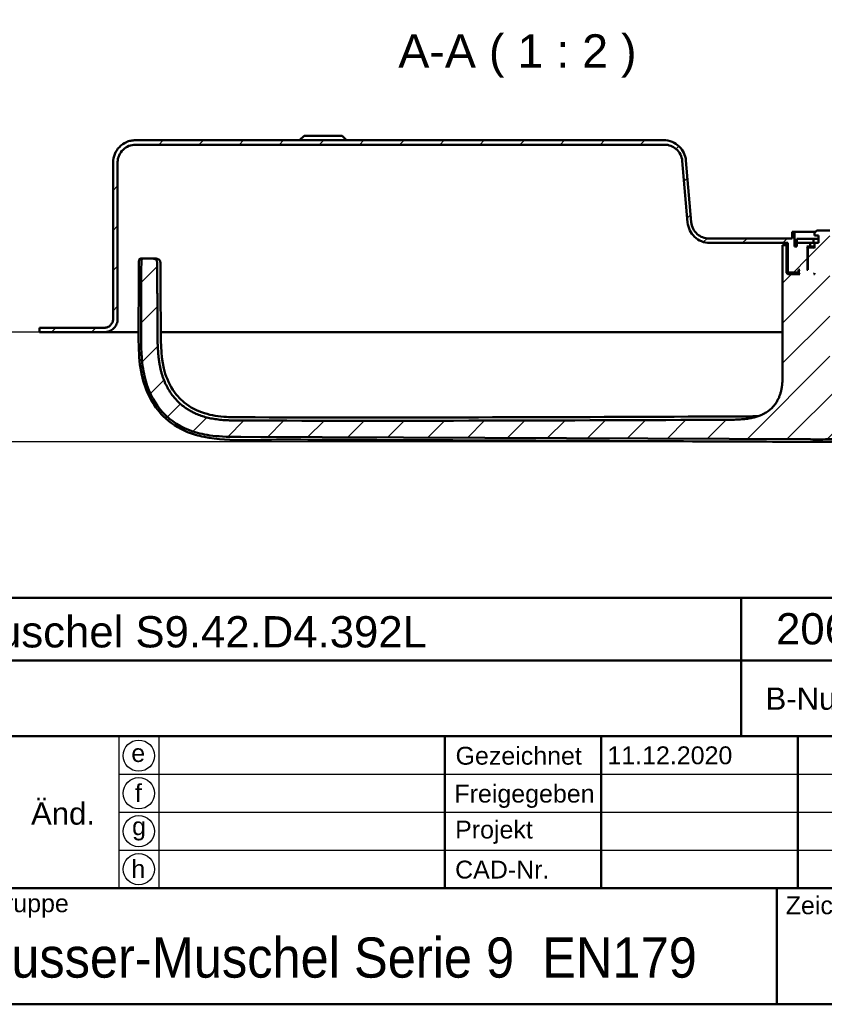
# Model space of a CAD drawing. Header units: millimetres. Extents: x 20 to 833, y 20 to 574.
# Tile 9 of 18: x 541 to 721, y 20 to 240. Entities that reach past the tile are written whole.
import ezdxf
from ezdxf.enums import TextEntityAlignment as Align

# ---------------------------------------------------------------- set-up
doc = ezdxf.new("R2010")
doc.units = ezdxf.units.MM
doc.header["$LTSCALE"] = 2
for name, color, linetype, lineweight in [('Bemaßungen(DIN)', 7, 'Continuous', 25), ('Sichtbare Kanten(DIN)', 7, 'Continuous', 50), ('Skizziergeometrie(DIN)', 7, 'Continuous', 50), ('Skizzierlinie(DIN)', 7, 'Continuous', 25), ('Symbole(DIN)', 7, 'Continuous', 25)]:
    doc.layers.add(name, color=color, linetype=linetype, lineweight=lineweight)
doc.layers.add('Schraffur', color=179, linetype='Continuous', lineweight=9, true_color=0x1e1e47)
doc.styles.add('Aktuell-DIN', font='arial.ttf')
doc.styles.add('Aktuell-DINGroßer Text', font='arial.ttf')
doc.styles.add('STANDARD-DIN~0', font='arial.ttf')
doc.styles.add('Textstil10', font='arial.ttf')
doc.styles.add('Textstil41', font='arial.ttf', dxfattribs={"width": 0.8})
doc.styles.add('Textstil83', font='arial.ttf', dxfattribs={"width": 0.8})
doc.dimstyles.new('CAD-LAN', dxfattribs={"dimscale": 2, "dimtxt": 3.5, "dimasz": 2.5, "dimexe": 3.175, "dimexo": 0, "dimgap": 0.8, "dimtad": 1, "dimrnd": 1e-08, "dimtxsty": 'STANDARD-DIN~0', "dimcen": 0.09, "dimdle": 10, "dimclrd": 250, "dimclre": 250, "dimclrt": 250, "dimadec": 0, "dimazin": 2, "dimtfac": 1, "dimtmove": 0, "dimatfit": 3, "dimfxl": 1, "dimtolj": 1, "dimtzin": 0, "dimlwd": 25, "dimlwe": 25, "dimarcsym": 0})

# ---------------------------------------------------------------- blocks, each defined once
blk = doc.blocks.new('Ränder Standardrahmen')
at = {"layer": 'Skizziergeometrie(DIN)', "flags": 128}
blk.add_lwpolyline([(10, 10), (10, 287), (410, 287), (410, 10), (10, 10)], dxfattribs=at)
blk = doc.blocks.new('Schriftfelder Heusser')
at = {"layer": 'Skizziergeometrie(DIN)'}
for p, q in [((101, 236.92), (291, 236.92)), ((232, 229.92), (232, 236.92)), ((101, 229.92), (291, 229.92)), ((232, 229.92), (232, 221.42)), ((101, 221.42), (291, 221.42)), ((198.85, 221.42), (198.85, 204.42)), ((216.35, 221.42), (216.35, 204.42)), ((238.35, 221.42), (238.35, 204.42)), ((101, 204.42), (291, 204.42)), ((236, 204.42), (236, 191.42)), ((291, 191.42), (101, 191.42))]:
    blk.add_line(p, q, dxfattribs=at)
at = {"layer": 'Skizzierlinie(DIN)'}
for p, q in [((162.35, 221.42), (162.35, 204.42)), ((166.85, 221.42), (166.85, 204.42)), ((162.35, 217.17), (278, 217.17)), ((162.35, 212.92), (278, 212.92)), ((162.35, 208.67), (278, 208.67))]:
    blk.add_line(p, q, dxfattribs=at)
for centre in [(164.6, 219.25), (164.6, 215.04), (164.6, 210.79), (164.6, 206.54)]:
    blk.add_circle(centre, 1.75, dxfattribs=at)
at = {"layer": 'Symbole(DIN)', "color": 179, "true_color": 0x262659, "style": 'Aktuell-DIN'}
for s, insert, char_height, attachment_point in [('B-Nummer', (234.74, 225.62), 2.489, 4), ('\\fArial|b0|i0;e', (164.54, 219.53), 2, 5), ('\\fArial|b0|i0;Gezeichnet', (200.05, 219.23), 2, 4), ('\\fArial|b0|i0;f', (164.55, 215.06), 2, 5), ('\\fArial|b0|i0;Freigegeben', (199.92, 216), 2, 1), ('\\fArial|b0|i0;Projekt', (200, 211.98), 2, 1), ('\\fArial|b0|i0;g', (164.63, 211.05), 2, 5), ('\\fArial|b0|i0;h', (164.55, 206.57), 2, 5), ('\\fArial|b0|i0;CAD-Nr.', (200, 207.5), 2, 1), ('\\fArial|b0|i0;\\H2.0000;Baugruppe', (143.1, 203.73), 2, 1), ('\\fArial|b0|i0;Zeichnungs-Nr.', (237, 203.5), 2, 1)]:
    blk.add_mtext(s, dxfattribs=dict(at, insert=insert, char_height=char_height, attachment_point=attachment_point))
at = {"layer": 'Symbole(DIN)', "color": 179, "true_color": 0x262659, "insert": (156.12, 212.76), "char_height": 2.489, "width": 12.3494, "attachment_point": 5, "style": 'Aktuell-DIN'}
blk.add_mtext('Änd.', dxfattribs=at)
at = {"layer": 'Symbole(DIN)', "color": 7, "insert": (143.1, 196.62), "char_height": 4.5, "width": 90.18, "attachment_point": 4, "style": 'Aktuell-DIN'}
blk.add_mtext('\\fArial|b0|i0;\\W0.90;\\H4.5000;Heusser-Muschel Serie 9  EN179', dxfattribs=at)
at = {"layer": 'Symbole(DIN)', "color": 179, "true_color": 0x262659}
for tag, height, style, p in [('AUTOR', 2.49, 'Aktuell-DIN', (240.03, 219.26)), ('KONTROLLDATUM', 2, 'Textstil10', (217.42, 215.04)), ('KONTROLLIERT_VON', 2, 'Textstil10', (239.98, 215.05))]:
    blk.add_attdef(tag, text='', height=height, dxfattribs=dict(at, style=style)).set_placement(p, align=Align.MIDDLE_LEFT)
at = {"layer": 'Symbole(DIN)', "color": 179, "true_color": 0x262659, "style": 'Textstil10'}
blk.add_attdef('ERSTELLUNGSDATUM_001', (217.04, 218.29), '', height=2, dxfattribs=at)
at = {"layer": 'Symbole(DIN)', "color": 7, "style": 'Textstil83', "width": 0.8}
blk.add_attdef('Anfänglicher_Ansichtsmaßstab_001', (281.57, 213.34), '', height=2.3, dxfattribs=at)
at = {"layer": 'Symbole(DIN)', "color": 179, "true_color": 0x262659, "style": 'Textstil10'}
blk.add_attdef('PROJEKT', text='', height=2, dxfattribs=at).set_placement((217.77, 209.72), align=Align.BOTTOM_LEFT)
at = {"layer": 'Symbole(DIN)', "color": 7, "style": 'Textstil41', "width": 0.8}
blk.add_attdef('STATUS', text='', height=5, dxfattribs=at).set_placement((284.53, 195.86), align=Align.MIDDLE_CENTER)
blk = doc.blocks.new('*D25')
at = {"layer": 'Bemaßungen(DIN)', "color": 250, "linetype": 'Continuous', "lineweight": 25, "true_color": 0x3f3f3f, "transparency": 16777216}
for p, q in [((544.95, 170.47), (518.6, 170.47)), ((524.95, 150.92), (524.95, 165.47)), ((717.3, 145.92), (518.6, 145.92))]:
    blk.add_line(p, q, dxfattribs=at)
at = {"layer": 'Bemaßungen(DIN)', "color": 250, "linetype": 'Continuous', "true_color": 0x3f3f3f, "transparency": 16777216}
for points in [[(524.12, 165.47), (525.79, 165.47), (524.95, 170.47)], [(524.12, 150.92), (525.79, 150.92), (524.95, 145.92)]]:
    blk.add_solid(points, dxfattribs=at)
at = {"layer": 'Defpoints', "color": 0, "linetype": 'Continuous', "transparency": 16777216}
for p in [(524.95, 170.47), (544.95, 170.47), (717.3, 145.92)]:
    blk.add_point(p, dxfattribs=at)
at = {"layer": 'Bemaßungen(DIN)', "color": 250, "linetype": 'Continuous', "lineweight": 25, "true_color": 0x3f3f3f, "transparency": 16777216, "insert": (516.21, 153.09), "char_height": 7, "attachment_point": 1, "rotation": 90, "style": 'STANDARD-DIN~0'}
blk.add_mtext('\\A1;25', dxfattribs=at)

msp = doc.modelspace()

# ---------------------------------------------------------------- hatches: boundary and pattern name
at = {"layer": 'Schraffur'}
h = msp.add_hatch(dxfattribs=at)
h.set_pattern_fill('ANSI31', color=256, scale=50.8, style=0)
h.set_pattern_definition([(45, (0, 0), (-4.49013, 4.49013), [])])
edge = h.paths.add_edge_path()
edge.add_line((752.454, 186.47), (752.454, 173.47))
edge.add_spline(control_points=[(752.454, 173.47), (752.454, 173.262), (752.476, 173.054), (752.56, 172.652), (752.622, 172.459), (752.86, 171.912), (753.089, 171.584), (753.649, 171.044), (753.973, 170.833), (754.687, 170.544), (755.067, 170.47), (755.454, 170.47)], knot_values=[-0.4735831, -0.4735831, -0.4735831, -0.4735831, -0.4108832, -0.4108832, -0.3500812, -0.3500812, -0.2314327, -0.2314327, -0.1160757, -0.1160757, -0.0000071, -0.0000071, -0.0000071, -0.0000071], degree=3, periodic=0)
edge.add_line((755.454, 170.47), (758.954, 170.47))
edge.add_line((758.954, 170.47), (758.954, 171.44))
edge.add_line((758.954, 171.44), (757.954, 171.44))
edge.add_line((757.954, 171.44), (757.954, 171.47))
edge.add_line((757.954, 171.47), (755.454, 171.47))
edge.add_spline(control_points=[(755.454, 171.47), (755.315, 171.47), (755.177, 171.485), (754.909, 171.541), (754.78, 171.582), (754.415, 171.741), (754.197, 171.893), (753.837, 172.267), (753.696, 172.483), (753.503, 172.959), (753.455, 173.212), (753.455, 173.47)], knot_values=[-0.3157143, -0.3157143, -0.3157143, -0.3157143, -0.2739221, -0.2739221, -0.2333875, -0.2333875, -0.1542884, -0.1542884, -0.0773838, -0.0773838, 0, 0, 0, 0], degree=3, periodic=0)
edge.add_line((753.455, 173.47), (753.455, 186.47))
edge.add_spline(control_points=[(753.455, 186.47), (753.455, 186.818), (753.419, 187.164), (753.278, 187.835), (753.175, 188.156), (752.778, 189.069), (752.398, 189.614), (751.464, 190.514), (750.923, 190.867), (749.733, 191.348), (749.099, 191.47), (748.455, 191.47)], knot_values=[-0.7893052, -0.7893052, -0.7893052, -0.7893052, -0.6848053, -0.6848053, -0.5834686, -0.5834686, -0.3857211, -0.3857211, -0.1934595, -0.1934595, 0, 0, 0, 0], degree=3, periodic=0)
edge.add_line((748.455, 191.47), (739.454, 191.47))
edge.add_line((739.454, 191.47), (739.454, 192.97))
edge.add_line((739.454, 192.97), (738.954, 192.97))
edge.add_line((738.954, 192.97), (738.954, 189.67))
edge.add_line((738.954, 189.67), (738.454, 189.67))
edge.add_line((738.454, 189.67), (738.454, 190.47))
edge.add_line((738.454, 190.47), (735.471, 190.47))
edge.add_line((735.471, 190.47), (735.471, 191.37))
edge.add_line((735.471, 191.37), (733.554, 191.37))
edge.add_line((733.554, 191.37), (733.554, 192.17))
edge.add_line((733.554, 192.17), (734.454, 192.17))
edge.add_line((734.454, 192.17), (734.454, 192.77))
edge.add_line((734.454, 192.77), (733.954, 193.27))
edge.add_line((733.954, 193.27), (731.004, 193.27))
edge.add_line((731.004, 193.27), (731.004, 178.429))
edge.add_line((731.004, 178.429), (740.513, 178.429))
edge.add_line((740.513, 178.429), (741.497, 179.413))
edge.add_line((741.497, 179.413), (741.497, 187.47))
edge.add_line((741.497, 187.47), (741.497, 189.97))
edge.add_line((741.497, 189.97), (740.754, 189.97))
edge.add_line((740.754, 189.97), (740.754, 183.77))
edge.add_line((740.754, 183.77), (740.454, 183.47))
edge.add_line((740.454, 183.47), (737.754, 183.47))
edge.add_line((737.754, 183.47), (737.954, 183.67))
edge.add_line((737.954, 183.67), (737.954, 184.27))
edge.add_line((737.954, 184.27), (737.754, 184.47))
edge.add_line((737.754, 184.47), (738.054, 184.47))
edge.add_line((738.054, 184.47), (738.054, 183.97))
edge.add_line((738.054, 183.97), (738.154, 183.87))
edge.add_line((738.154, 183.87), (740.254, 183.87))
edge.add_line((740.254, 183.87), (740.454, 184.07))
edge.add_line((740.454, 184.07), (740.454, 190.47))
edge.add_line((740.454, 190.47), (748.454, 190.47))
edge.add_spline(control_points=[(748.454, 190.47), (748.733, 190.47), (749.01, 190.442), (749.546, 190.329), (749.803, 190.247), (750.533, 189.929), (750.969, 189.625), (751.689, 188.878), (751.971, 188.445), (752.357, 187.494), (752.454, 186.986), (752.454, 186.47)], knot_values=[-0.6314442, -0.6314442, -0.6314442, -0.6314442, -0.5478443, -0.5478443, -0.4667749, -0.4667749, -0.3085769, -0.3085769, -0.1547676, -0.1547676, 0, 0, 0, 0], degree=3, periodic=0)
h.paths.add_polyline_path([(735.954, 184.47), (735.954, 189.27), (735.754, 189.47), (734.654, 189.47), (734.454, 189.27), (734.454, 190.47), (735.454, 190.47), (735.454, 189.67), (736.204, 189.67), (736.004, 189.47), (736.004, 184.67), (736.204, 184.47)], flags=0)
h.paths.add_polyline_path([(734.654, 183.47), (734.454, 183.47), (734.454, 183.67)], flags=0)
edge = h.paths.add_edge_path()
edge.add_line((544.954, 171.47), (544.954, 170.47))
edge.add_line((544.954, 170.47), (559.454, 170.47))
edge.add_spline(control_points=[(559.454, 170.47), (559.663, 170.47), (559.871, 170.492), (560.273, 170.576), (560.466, 170.638), (561.013, 170.876), (561.341, 171.105), (561.881, 171.665), (562.092, 171.989), (562.381, 172.703), (562.454, 173.084), (562.454, 173.47)], knot_values=[-0.4735814, -0.4735814, -0.4735814, -0.4735814, -0.4108832, -0.4108832, -0.3500812, -0.3500812, -0.2314327, -0.2314327, -0.1160757, -0.1160757, 0, 0, 0, 0], degree=3, periodic=0)
edge.add_line((562.454, 173.47), (562.454, 208.47))
edge.add_spline(control_points=[(562.454, 208.47), (562.454, 208.749), (562.483, 209.026), (562.596, 209.562), (562.678, 209.819), (562.996, 210.549), (563.3, 210.985), (564.047, 211.705), (564.48, 211.987), (565.431, 212.373), (565.939, 212.47), (566.454, 212.47)], knot_values=[-0.6314442, -0.6314442, -0.6314442, -0.6314442, -0.5478443, -0.5478443, -0.4667749, -0.4667749, -0.3085769, -0.3085769, -0.1547676, -0.1547676, 0, 0, 0, 0], degree=3, periodic=0)
edge.add_line((566.454, 212.47), (684.857, 212.47))
edge.add_spline(control_points=[(684.857, 212.47), (685.345, 212.47), (685.825, 212.383), (686.72, 212.042), (687.127, 211.798), (687.869, 211.152), (688.189, 210.744), (688.655, 209.828), (688.797, 209.332), (688.842, 208.819)], knot_values=[-0.5965767, -0.5965767, -0.5965767, -0.5965767, -0.4502726, -0.4502726, -0.3087981, -0.3087981, -0.1544759, -0.1544759, 0, 0, 0, 0], degree=3, periodic=0)
edge.add_line((688.842, 208.819), (690.048, 195.035))
edge.add_spline(control_points=[(690.048, 195.035), (690.101, 194.428), (690.262, 193.839), (690.784, 192.762), (691.133, 192.282), (692.018, 191.428), (692.561, 191.074), (693.752, 190.593), (694.385, 190.47), (695.029, 190.47)], knot_values=[-0.7457209, -0.7457209, -0.7457209, -0.7457209, -0.5628408, -0.5628408, -0.3859976, -0.3859976, -0.1930948, -0.1930948, 0, 0, 0, 0], degree=3, periodic=0)
edge.add_line((695.029, 190.47), (712.454, 190.47))
edge.add_line((712.454, 190.47), (712.454, 184.07))
edge.add_line((712.454, 184.07), (712.654, 183.87))
edge.add_line((712.654, 183.87), (714.754, 183.87))
edge.add_line((714.754, 183.87), (714.854, 183.97))
edge.add_line((714.854, 183.97), (714.854, 184.47))
edge.add_line((714.854, 184.47), (715.154, 184.47))
edge.add_line((715.154, 184.47), (714.954, 184.27))
edge.add_line((714.954, 184.27), (714.954, 183.67))
edge.add_line((714.954, 183.67), (715.154, 183.47))
edge.add_line((715.154, 183.47), (712.454, 183.47))
edge.add_line((712.454, 183.47), (712.154, 183.77))
edge.add_line((712.154, 183.77), (712.154, 189.97))
edge.add_line((712.154, 189.97), (711.311, 189.97))
edge.add_line((711.311, 189.97), (711.311, 187.47))
edge.add_line((711.311, 187.47), (711.311, 162.054))
edge.add_spline(control_points=[(711.311, 162.054), (711.311, 157.608), (711.311, 154.05), (707.784, 150.92), (703.757, 150.902), (698.723, 150.88)], knot_values=[0, 0, 0, 0, 0, 0, 1, 1, 1, 1, 1, 1], degree=5, periodic=0)
edge.add_spline(control_points=[(698.723, 150.88), (662.527, 150.722), (626.33, 150.579), (590.133, 150.708)], knot_values=[0.0000183, 0.0000183, 0.0000183, 0.0000183, 10.8591286, 10.8591286, 10.8591286, 10.8591286], degree=3, periodic=0)
edge.add_spline(control_points=[(590.133, 150.708), (583.597, 150.731), (577.637, 150.76), (571.445, 156.437), (571.417, 162.917), (571.383, 171.008)], knot_values=[0, 0, 0, 0, 0, 0, 1, 1, 1, 1, 1, 1], degree=5, periodic=0)
edge.add_spline(control_points=[(571.383, 171.008), (571.353, 178.305), (571.336, 182.192), (571.335, 185.557)], knot_values=[0, 0, 0, 0, 1.0033721, 1.0033721, 1.0033721, 1.0033721], weights=[1.044297, 1.00552, 1.0006869, 1.0000845], degree=3, periodic=0)
edge.add_spline(control_points=[(571.335, 185.557), (571.335, 186.123), (571.335, 186.63), (571.022, 186.97), (570.5, 186.97), (569.924, 186.97)], knot_values=[0, 0, 0, 0, 0, 0, 1, 1, 1, 1, 1, 1], degree=5, periodic=0)
edge.add_line((569.924, 186.97), (568.334, 186.97))
edge.add_spline(control_points=[(568.334, 186.97), (568.229, 186.97), (568.121, 186.97), (567.988, 186.933), (567.95, 186.917), (567.885, 186.871), (567.859, 186.843), (567.811, 186.769), (567.796, 186.721), (567.769, 186.589), (567.769, 186.496), (567.769, 186.405)], knot_values=[-0.0997525, -0.0997525, -0.0997525, -0.0997525, -0.0687231, -0.0687231, -0.0556331, -0.0556331, -0.0432165, -0.0432165, -0.0273736, -0.0273736, -0.0000528, -0.0000528, -0.0000528, -0.0000528], degree=3, periodic=0)
edge.add_spline(control_points=[(567.769, 186.405), (567.769, 184.479), (567.765, 182.64), (567.759, 180.704), (567.753, 178.764), (567.745, 176.766), (567.737, 174.836), (567.732, 173.55), (567.726, 172.265), (567.721, 170.98)], knot_values=[0, 0, 0, 0, 0.4100205, 0.4100205, 0.4100205, 0.82096, 0.82096, 0.82096, 1.0946134, 1.0946134, 1.0946134, 1.0946134], degree=3, periodic=0)
edge.add_spline(control_points=[(567.721, 170.98), (567.716, 169.843), (567.709, 168.704), (567.737, 167.49), (567.766, 166.276), (567.828, 165.209), (567.915, 164.291), (568.09, 162.454), (568.373, 160.958), (568.776, 159.549), (570.39, 153.912), (574.013, 150.029), (579.304, 148.266), (580.627, 147.825), (582.032, 147.511), (583.759, 147.309), (584.622, 147.208), (585.625, 147.133), (586.767, 147.093), (587.908, 147.052), (588.979, 147.049), (590.049, 147.044)], knot_values=[0, 0, 0, 0, 0.2406476, 0.2406476, 0.2406476, 0.4812952, 0.4812952, 0.4812952, 0.9625904, 0.9625904, 0.9625904, 2.8877711, 2.8877711, 2.8877711, 3.3690663, 3.3690663, 3.3690663, 3.6097139, 3.6097139, 3.6097139, 3.8503615, 3.8503615, 3.8503615, 3.8503615], degree=3, periodic=0)
edge.add_line((590.049, 147.044), (717.522, 146.498))
edge.add_spline(control_points=[(717.522, 146.498), (718.988, 146.491), (720.456, 146.484), (722.015, 146.528), (723.575, 146.572), (724.957, 146.662), (726.311, 146.817)], knot_values=[0, 0, 0, 0, 0.4403832, 0.4403832, 0.4403832, 0.8807664, 0.8807664, 0.8807664, 0.8807664], degree=3, periodic=0)
edge.add_spline(control_points=[(726.311, 146.817), (728.091, 147.02), (729.701, 147.325), (731.215, 147.746)], knot_values=[0, 0, 0, 0, 0.5001725, 0.5001725, 0.5001725, 0.5001725], degree=3, periodic=0)
edge.add_spline(control_points=[(731.215, 147.746), (732.75, 148.172), (734.43, 148.787), (736.256, 149.592)], knot_values=[0, 0, 0, 0, 0.5374565, 0.5374565, 0.5374565, 0.5374565], degree=3, periodic=0)
edge.add_spline(control_points=[(736.256, 149.592), (736.72, 149.796), (737.054, 149.95), (737.457, 150.146), (737.86, 150.342), (738.255, 150.544), (738.648, 150.747), (738.747, 150.797), (738.845, 150.848), (738.943, 150.899), (739.238, 151.051), (739.534, 151.203), (739.831, 151.351), (739.881, 151.376), (739.93, 151.4), (739.98, 151.424), (740.03, 151.449), (740.08, 151.473), (740.13, 151.497), (740.379, 151.617), (740.63, 151.733), (740.887, 151.84), (740.939, 151.861), (740.99, 151.882), (741.04, 151.902)], knot_values=[0, 0, 0, 0, 0.1300988, 0.1300988, 0.1300988, 0.2601975, 0.2601975, 0.2601975, 0.2927222, 0.2927222, 0.2927222, 0.3902963, 0.3902963, 0.3902963, 0.4065586, 0.4065586, 0.4065586, 0.422821, 0.422821, 0.422821, 0.5041327, 0.5041327, 0.5041327, 0.5203951, 0.5203951, 0.5203951, 0.5203951], degree=3, periodic=0)
edge.add_spline(control_points=[(741.04, 151.902), (741.133, 151.939), (741.224, 151.973), (741.34, 152.048), (741.376, 152.08), (741.438, 152.16), (741.459, 152.206), (741.497, 152.349), (741.497, 152.454), (741.497, 152.558)], knot_values=[-0.0935252, -0.0935252, -0.0935252, -0.0935252, -0.0642653, -0.0642653, -0.0483657, -0.0483657, -0.0312512, -0.0312512, 0, 0, 0, 0], degree=3, periodic=0)
edge.add_line((741.497, 152.558), (741.497, 172.528))
edge.add_line((741.497, 172.528), (740.513, 173.512))
edge.add_line((740.513, 173.512), (731.004, 173.512))
edge.add_line((731.004, 173.512), (731.004, 158.27))
edge.add_line((731.004, 158.27), (721.904, 158.27))
edge.add_line((721.904, 158.27), (721.904, 193.27))
edge.add_line((721.904, 193.27), (718.954, 193.27))
edge.add_line((718.954, 193.27), (718.454, 192.77))
edge.add_line((718.454, 192.77), (718.454, 192.17))
edge.add_line((718.454, 192.17), (719.354, 192.17))
edge.add_line((719.354, 192.17), (719.354, 190.47))
edge.add_line((719.354, 190.47), (718.454, 190.47))
edge.add_line((718.454, 190.47), (718.454, 189.27))
edge.add_line((718.454, 189.27), (718.254, 189.47))
edge.add_line((718.254, 189.47), (717.154, 189.47))
edge.add_line((717.154, 189.47), (716.954, 189.27))
edge.add_line((716.954, 189.27), (716.954, 184.47))
edge.add_line((716.954, 184.47), (716.704, 184.47))
edge.add_line((716.704, 184.47), (716.904, 184.67))
edge.add_line((716.904, 184.67), (716.904, 189.47))
edge.add_line((716.904, 189.47), (716.704, 189.67))
edge.add_line((716.704, 189.67), (717.454, 189.67))
edge.add_line((717.454, 189.67), (717.454, 190.47))
edge.add_line((717.454, 190.47), (714.454, 190.47))
edge.add_line((714.454, 190.47), (714.454, 189.67))
edge.add_line((714.454, 189.67), (713.954, 189.67))
edge.add_line((713.954, 189.67), (713.954, 192.97))
edge.add_line((713.954, 192.97), (713.454, 192.97))
edge.add_line((713.454, 192.97), (713.454, 191.47))
edge.add_line((713.454, 191.47), (694.825, 191.47))
edge.add_spline(control_points=[(694.825, 191.47), (694.336, 191.47), (693.854, 191.559), (692.957, 191.901), (692.55, 192.147), (691.808, 192.795), (691.489, 193.204), (691.024, 194.12), (690.883, 194.617), (690.84, 195.13)], knot_values=[-0.5973968, -0.5973968, -0.5973968, -0.5973968, -0.4506663, -0.4506663, -0.3087924, -0.3087924, -0.1544816, -0.1544816, 0, 0, 0, 0], degree=3, periodic=0)
edge.add_line((690.84, 195.13), (689.663, 208.896))
edge.add_spline(control_points=[(689.663, 208.896), (689.611, 209.505), (689.45, 210.096), (688.928, 211.177), (688.578, 211.658), (687.692, 212.513), (687.149, 212.867), (685.958, 213.348), (685.325, 213.47), (684.681, 213.47)], knot_values=[-0.7467461, -0.7467461, -0.7467461, -0.7467461, -0.5633329, -0.5633329, -0.3859905, -0.3859905, -0.193102, -0.193102, 0, 0, 0, 0], degree=3, periodic=0)
edge.add_line((684.681, 213.47), (566.455, 213.47))
edge.add_spline(control_points=[(566.455, 213.47), (566.107, 213.47), (565.761, 213.435), (565.09, 213.294), (564.769, 213.191), (563.856, 212.794), (563.311, 212.414), (562.411, 211.48), (562.058, 210.939), (561.577, 209.749), (561.455, 209.115), (561.455, 208.47)], knot_values=[-0.7893052, -0.7893052, -0.7893052, -0.7893052, -0.6848053, -0.6848053, -0.5834686, -0.5834686, -0.3857211, -0.3857211, -0.1934595, -0.1934595, 0, 0, 0, 0], degree=3, periodic=0)
edge.add_line((561.455, 208.47), (561.455, 173.47))
edge.add_spline(control_points=[(561.455, 173.47), (561.455, 173.331), (561.44, 173.193), (561.384, 172.925), (561.343, 172.796), (561.184, 172.431), (561.032, 172.213), (560.658, 171.853), (560.442, 171.712), (559.966, 171.519), (559.712, 171.47), (559.455, 171.47)], knot_values=[-0.3157221, -0.3157221, -0.3157221, -0.3157221, -0.2739221, -0.2739221, -0.2333875, -0.2333875, -0.1542884, -0.1542884, -0.0773838, -0.0773838, -0.000002, -0.000002, -0.000002, -0.000002], degree=3, periodic=0)
edge.add_line((559.455, 171.47), (544.954, 171.47))
h.paths.add_polyline_path([(718.454, 183.47), (718.254, 183.47), (718.454, 183.67)], flags=0)

# ---------------------------------------------------------------- linework, layer by layer
at = {"layer": 'Sichtbare Kanten(DIN)'}
for p, q in [((604.204, 214.47), (603.204, 213.47)), ((604.204, 214.47), (612.704, 214.47)), ((612.704, 214.47), (613.704, 213.47)), ((566.454, 212.47), (684.857, 212.47)), ((684.681, 213.47), (566.455, 213.47)), ((561.454, 173.47), (561.454, 208.47)), ((561.455, 208.47), (561.455, 173.47)), ((562.454, 173.47), (562.454, 208.47)), ((688.842, 208.819), (690.048, 195.035)), ((690.84, 195.13), (689.663, 208.896)), ((713.954, 192.97), (713.454, 192.97)), ((713.454, 192.97), (713.454, 191.47)), ((713.954, 189.67), (713.954, 192.97)), ((713.954, 192.97), (718.654, 192.97)), ((718.954, 193.27), (718.454, 192.77)), ((718.454, 192.77), (718.454, 192.17)), ((718.454, 192.17), (719.354, 192.17)), ((721.904, 193.27), (718.954, 193.27)), ((719.354, 192.17), (719.354, 190.47)), ((713.454, 191.47), (694.825, 191.47)), ((695.029, 190.47), (712.454, 190.47)), ((712.154, 189.97), (711.311, 189.97)), ((711.311, 187.47), (711.311, 189.97)), ((711.311, 187.47), (711.311, 189.97)), ((712.154, 183.77), (712.154, 189.97)), ((712.454, 189.97), (712.154, 189.97)), ((712.454, 190.47), (712.454, 184.07)), ((714.454, 189.67), (713.954, 189.67)), ((717.454, 190.47), (714.454, 190.47)), ((714.454, 190.47), (714.454, 189.67)), ((718.196, 191.37), (714.496, 191.37)), ((714.496, 191.37), (714.496, 190.47)), ((716.904, 189.47), (716.704, 189.67)), ((716.704, 189.67), (717.454, 189.67)), ((717.454, 189.67), (717.454, 190.47)), ((717.454, 190.47), (717.476, 190.47)), ((718.454, 189.67), (717.454, 189.67)), ((717.476, 190.47), (718.196, 190.47)), ((719.354, 191.37), (718.196, 191.37)), ((718.196, 191.37), (718.196, 190.47)), ((718.196, 190.47), (718.454, 190.47)), ((719.354, 190.47), (718.454, 190.47)), ((718.454, 190.47), (718.454, 189.27)), ((711.311, 187.47), (711.311, 162.054)), ((711.311, 187.47), (711.311, 162.054)), ((716.904, 184.67), (716.904, 189.47)), ((716.904, 189.47), (717.154, 189.47)), ((717.154, 189.47), (716.954, 189.27)), ((716.954, 189.27), (716.954, 184.47)), ((718.254, 189.47), (717.154, 189.47)), ((718.454, 189.27), (718.254, 189.47)), ((718.454, 189.47), (718.254, 189.47)), ((568.334, 186.97), (569.924, 186.97)), ((569.924, 186.97), (570.627, 186.97)), ((712.454, 183.47), (712.154, 183.77)), ((714.954, 183.77), (712.154, 183.77)), ((712.454, 184.07), (712.654, 183.87)), ((715.154, 183.47), (712.454, 183.47)), ((712.654, 183.87), (714.754, 183.87)), ((714.754, 183.87), (714.854, 183.97)), ((714.754, 183.87), (714.954, 183.87)), ((714.854, 183.97), (714.854, 184.47)), ((714.854, 184.47), (715.154, 184.47)), ((714.954, 183.97), (714.854, 183.97)), ((715.154, 184.47), (714.954, 184.27)), ((714.954, 184.27), (714.954, 183.67)), ((714.954, 183.67), (715.154, 183.47)), ((716.704, 184.47), (716.904, 184.67)), ((716.954, 184.47), (716.704, 184.47)), ((716.954, 184.67), (716.904, 184.67)), ((718.254, 183.47), (718.454, 183.67)), ((718.454, 183.47), (718.254, 183.47)), ((718.454, 183.67), (718.454, 183.47)), ((561.454, 173.47), (561.455, 173.47)), ((544.954, 171.47), (544.954, 170.47)), ((559.455, 171.47), (544.954, 171.47)), ((544.954, 171.44), (544.954, 171.44)), ((544.954, 170.47), (544.954, 171.44)), ((544.954, 170.47), (559.454, 170.47)), ((559.479, 170.47), (567.139, 170.47)), ((572.115, 170.47), (584.993, 170.47)), ((584.993, 170.47), (711.311, 170.47)), ((717.522, 146.498), (590.049, 147.044))]:
    msp.add_line(p, q, dxfattribs=at)
for points, degree, knots in [([(566.455, 213.47), (566.107, 213.47), (565.761, 213.435), (565.09, 213.294), (564.769, 213.191), (563.856, 212.794), (563.311, 212.414), (562.411, 211.48), (562.058, 210.939), (561.577, 209.749), (561.455, 209.115), (561.455, 208.47)], 3, [-0.78930523, -0.78930523, -0.78930523, -0.78930523, -0.68480532, -0.68480532, -0.58346864, -0.58346864, -0.38572109, -0.38572109, -0.19345948, -0.19345948, 0, 0, 0, 0]), ([(562.454, 208.47), (562.454, 208.749), (562.483, 209.026), (562.596, 209.562), (562.678, 209.819), (562.996, 210.549), (563.3, 210.985), (564.047, 211.705), (564.48, 211.987), (565.431, 212.373), (565.939, 212.47), (566.454, 212.47)], 3, [-0.63144419, -0.63144419, -0.63144419, -0.63144419, -0.54784426, -0.54784426, -0.46677491, -0.46677491, -0.30857687, -0.30857687, -0.15476759, -0.15476759, 0, 0, 0, 0]), ([(689.663, 208.896), (689.611, 209.505), (689.45, 210.096), (688.928, 211.177), (688.578, 211.658), (687.692, 212.513), (687.149, 212.867), (685.958, 213.348), (685.325, 213.47), (684.681, 213.47)], 3, [-0.74674606, -0.74674606, -0.74674606, -0.74674606, -0.56333292, -0.56333292, -0.38599047, -0.38599047, -0.19310203, -0.19310203, -0.00000002, -0.00000002, -0.00000002, -0.00000002]), ([(684.857, 212.47), (685.345, 212.47), (685.825, 212.383), (686.72, 212.042), (687.127, 211.798), (687.869, 211.152), (688.189, 210.744), (688.655, 209.828), (688.797, 209.332), (688.842, 208.819)], 3, [-0.59657674, -0.59657674, -0.59657674, -0.59657674, -0.45027262, -0.45027262, -0.30879806, -0.30879806, -0.15447588, -0.15447588, 0, 0, 0, 0]), ([(690.048, 195.035), (690.101, 194.428), (690.262, 193.839), (690.784, 192.762), (691.133, 192.282), (692.018, 191.428), (692.561, 191.074), (693.752, 190.593), (694.385, 190.47), (695.029, 190.47)], 3, [-0.74572093, -0.74572093, -0.74572093, -0.74572093, -0.56284077, -0.56284077, -0.38599757, -0.38599757, -0.19309485, -0.19309485, 0, 0, 0, 0]), ([(694.825, 191.47), (694.336, 191.47), (693.854, 191.559), (692.957, 191.901), (692.55, 192.147), (691.808, 192.795), (691.489, 193.204), (691.024, 194.12), (690.883, 194.617), (690.84, 195.13)], 3, [-0.59739683, -0.59739683, -0.59739683, -0.59739683, -0.45066634, -0.45066634, -0.30879238, -0.30879238, -0.15448162, -0.15448162, 0, 0, 0, 0]), ([(726.307, 146.255), (721.952, 145.757), (717.545, 145.936), (705.826, 145.987), (698.49, 146.018), (669.146, 146.144), (647.138, 146.238), (616.877, 146.368), (608.624, 146.403), (594.178, 146.466), (587.882, 145.865), (580.542, 147.294), (579.294, 147.648), (576.104, 148.943), (574.22, 150.163), (571.469, 152.904), (570.439, 154.338), (568.836, 157.444), (568.258, 159.149), (567.412, 162.997), (567.236, 165.181), (567.087, 170.972), (567.176, 174.597), (567.194, 179.679), (567.199, 181.138), (567.205, 183.326), (567.207, 184.056), (567.207, 185.15), (567.205, 185.515), (567.209, 185.975), (567.211, 186.071), (567.217, 186.277), (567.223, 186.389), (567.245, 186.536), (567.255, 186.581), (567.291, 186.703), (567.325, 186.769), (567.411, 186.868), (567.464, 186.905), (567.572, 186.945), (567.619, 186.956), (567.703, 186.966), (567.737, 186.969), (567.791, 186.971), (567.811, 186.971), (567.852, 186.972), (567.873, 186.972), (567.894, 186.972)], 3, [0, 0, 0, 0, 1.3147732, 1.3147732, 3.5156069, 3.5156069, 10.1181079, 10.1181079, 12.5940457, 12.5940457, 14.4517512, 14.4517512, 14.8372417, 14.8372417, 15.4848677, 15.4848677, 16.0022412, 16.0022412, 16.5333209, 16.5333209, 17.1842684, 17.1842684, 18.2712861, 18.2712861, 18.7090006, 18.7090006, 18.9277979, 18.9277979, 19.037268, 19.037268, 19.0659314, 19.0659314, 19.1002429, 19.1002429, 19.1167144, 19.1167144, 19.1500843, 19.1500843, 19.1808225, 19.1808225, 19.1996381, 19.1996381, 19.21058, 19.21058, 19.2165994, 19.2165994, 19.2229076, 19.2229076, 19.2229076, 19.2229076]), ([(567.769, 186.405), (567.769, 184.479), (567.765, 182.64), (567.759, 180.704), (567.753, 178.764), (567.745, 176.766), (567.737, 174.836), (567.732, 173.55), (567.726, 172.265), (567.721, 170.98)], 3, [0, 0, 0, 0, 0.4100205, 0.4100205, 0.4100205, 0.82096, 0.82096, 0.82096, 1.0946134, 1.0946134, 1.0946134, 1.0946134]), ([(568.334, 186.97), (568.229, 186.97), (568.121, 186.97), (567.988, 186.933), (567.95, 186.917), (567.885, 186.871), (567.859, 186.843), (567.811, 186.769), (567.796, 186.721), (567.769, 186.589), (567.769, 186.496), (567.769, 186.405)], 3, [-0.099752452, -0.099752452, -0.099752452, -0.099752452, -0.068723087, -0.068723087, -0.055633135, -0.055633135, -0.043216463, -0.043216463, -0.027373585, -0.027373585, -0.000052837, -0.000052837, -0.000052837, -0.000052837]), ([(567.775, 186.961), (567.775, 186.961), (567.775, 186.961), (567.778, 186.962), (567.79, 186.963), (567.824, 186.967), (567.839, 186.968), (567.873, 186.97), (567.891, 186.971), (567.926, 186.972), (567.941, 186.973), (567.966, 186.973), (567.976, 186.973), (567.993, 186.973), (568, 186.973), (568.009, 186.973), (568.012, 186.973), (568.018, 186.973), (568.02, 186.973), (568.022, 186.973), (568.023, 186.973), (568.023, 186.973), (568.023, 186.973), (568.023, 186.973)], 3, [0.040889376, 0.040889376, 0.040889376, 0.040889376, 0.04351179, 0.04351179, 0.063943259, 0.063943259, 0.075266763, 0.075266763, 0.084557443, 0.084557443, 0.090252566, 0.090252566, 0.093339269, 0.093339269, 0.095419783, 0.095419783, 0.096311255, 0.096311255, 0.09697961, 0.09697961, 0.097042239, 0.097042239, 0.097097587, 0.097097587, 0.097097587, 0.097097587]), ([(567.941, 186.967), (567.936, 186.967), (567.93, 186.968), (567.925, 186.969), (567.919, 186.969), (567.913, 186.97), (567.912, 186.97)], 5, [1.370673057, 1.370673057, 1.370673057, 1.370673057, 1.370673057, 1.370673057, 1.391806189, 1.395873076, 1.395873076, 1.395873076, 1.395873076, 1.395873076, 1.395873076]), ([(567.919, 186.965), (567.919, 186.965), (567.92, 186.965), (567.924, 186.965), (567.932, 186.966), (567.961, 186.968), (567.98, 186.97), (568.025, 186.971), (568.044, 186.972), (568.078, 186.972), (568.09, 186.972), (568.112, 186.972), (568.121, 186.972), (568.13, 186.972)], 3, [0.043023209, 0.043023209, 0.043023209, 0.043023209, 0.048472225, 0.048472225, 0.065382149, 0.065382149, 0.082093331, 0.082093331, 0.090516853, 0.090516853, 0.094716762, 0.094716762, 0.097316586, 0.097316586, 0.097316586, 0.097316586]), ([(568.017, 186.966), (568.017, 186.966), (568.024, 186.967), (568.045, 186.968), (568.052, 186.968), (568.064, 186.969), (568.067, 186.969), (568.071, 186.969), (568.072, 186.969), (568.085, 186.97), (568.099, 186.97), (568.123, 186.971), (568.13, 186.971), (568.145, 186.971), (568.155, 186.971), (568.171, 186.971), (568.177, 186.971), (568.188, 186.971), (568.192, 186.971), (568.198, 186.971), (568.2, 186.971), (568.203, 186.971), (568.203, 186.971), (568.204, 186.971), (568.204, 186.971), (568.205, 186.971), (568.205, 186.971), (568.205, 186.971)], 3, [0.043257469, 0.043257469, 0.043257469, 0.043257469, 0.063911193, 0.063911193, 0.072195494, 0.072195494, 0.074953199, 0.074953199, 0.075872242, 0.075872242, 0.085106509, 0.085106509, 0.088411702, 0.088411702, 0.091991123, 0.091991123, 0.094059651, 0.094059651, 0.095367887, 0.095367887, 0.095908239, 0.095908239, 0.096110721, 0.096110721, 0.09616816, 0.09616816, 0.09618252, 0.09618252, 0.09618252, 0.09618252]), ([(568.103, 186.968), (568.103, 186.968), (568.113, 186.969), (568.145, 186.97), (568.153, 186.97), (568.171, 186.97), (568.178, 186.97), (568.192, 186.971), (568.198, 186.971), (568.212, 186.971), (568.22, 186.971), (568.234, 186.971), (568.238, 186.971), (568.246, 186.971), (568.249, 186.971), (568.252, 186.971), (568.253, 186.971), (568.254, 186.971), (568.254, 186.971), (568.254, 186.971)], 3, [0.041204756, 0.041204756, 0.041204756, 0.041204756, 0.068784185, 0.068784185, 0.076970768, 0.076970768, 0.082340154, 0.082340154, 0.085424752, 0.085424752, 0.08876935, 0.08876935, 0.090316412, 0.090316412, 0.091134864, 0.091134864, 0.091301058, 0.091301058, 0.091425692, 0.091425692, 0.091425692, 0.091425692]), ([(568.168, 186.969), (568.168, 186.969), (568.17, 186.969), (568.179, 186.97), (568.189, 186.97), (568.212, 186.97), (568.22, 186.97), (568.236, 186.97), (568.243, 186.97), (568.257, 186.971), (568.263, 186.971), (568.273, 186.971), (568.277, 186.971), (568.284, 186.971), (568.287, 186.971), (568.289, 186.971)], 3, [0.041130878, 0.041130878, 0.041130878, 0.041130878, 0.052585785, 0.052585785, 0.07295608, 0.07295608, 0.080887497, 0.080887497, 0.086067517, 0.086067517, 0.08868268, 0.08868268, 0.089993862, 0.089993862, 0.090808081, 0.090808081, 0.090808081, 0.090808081]), ([(568.215, 186.97), (568.215, 186.97), (568.216, 186.97), (568.222, 186.97), (568.232, 186.97), (568.258, 186.97), (568.263, 186.97), (568.273, 186.97), (568.278, 186.97), (568.288, 186.97), (568.291, 186.97), (568.297, 186.97), (568.298, 186.97), (568.302, 186.97), (568.304, 186.97), (568.307, 186.97), (568.308, 186.97), (568.311, 186.97), (568.312, 186.97), (568.313, 186.97), (568.313, 186.97), (568.313, 186.97), (568.313, 186.97), (568.313, 186.97)], 3, [0.042153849, 0.042153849, 0.042153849, 0.042153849, 0.051584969, 0.051584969, 0.077457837, 0.077457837, 0.082709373, 0.082709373, 0.08665462, 0.08665462, 0.088479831, 0.088479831, 0.089149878, 0.089149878, 0.089838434, 0.089838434, 0.090267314, 0.090267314, 0.090572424, 0.090572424, 0.090605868, 0.090605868, 0.090618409, 0.090618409, 0.090618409, 0.090618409]), ([(568.24, 186.97), (568.24, 186.97), (568.24, 186.97), (568.24, 186.97), (568.241, 186.97), (568.244, 186.97), (568.25, 186.97), (568.279, 186.97), (568.287, 186.97), (568.303, 186.97), (568.307, 186.97), (568.314, 186.97), (568.317, 186.97), (568.324, 186.97), (568.328, 186.97), (568.332, 186.97), (568.333, 186.97), (568.333, 186.97), (568.333, 186.97), (568.334, 186.97), (568.334, 186.97), (568.334, 186.97)], 3, [0.045423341, 0.045423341, 0.045423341, 0.045423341, 0.048719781, 0.048719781, 0.050905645, 0.050905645, 0.072892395, 0.072892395, 0.079342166, 0.079342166, 0.080984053, 0.080984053, 0.082214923, 0.082214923, 0.083325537, 0.083325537, 0.083462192, 0.083462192, 0.083530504, 0.083530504, 0.08354758, 0.08354758, 0.08354758, 0.08354758]), ([(568.242, 186.97), (568.242, 186.97), (568.245, 186.97), (568.26, 186.97), (568.267, 186.97), (568.282, 186.97), (568.286, 186.97), (568.296, 186.97), (568.3, 186.97), (568.309, 186.97), (568.312, 186.97), (568.318, 186.97), (568.32, 186.97), (568.324, 186.97), (568.326, 186.97), (568.328, 186.97)], 3, [0.042845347, 0.042845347, 0.042845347, 0.042845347, 0.063924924, 0.063924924, 0.077136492, 0.077136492, 0.081925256, 0.081925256, 0.085010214, 0.085010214, 0.086567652, 0.086567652, 0.087348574, 0.087348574, 0.087833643, 0.087833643, 0.087833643, 0.087833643]), ([(568.303, 186.97), (568.302, 186.97), (568.301, 186.97), (568.3, 186.97), (568.299, 186.97), (568.297, 186.97), (568.297, 186.97)], 5, [0.504286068, 0.504286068, 0.504286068, 0.504286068, 0.504286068, 0.504286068, 0.521884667, 0.544861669, 0.544861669, 0.544861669, 0.544861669, 0.544861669, 0.544861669]), ([(570.651, 186.97), (570.651, 186.97), (570.651, 186.97), (570.651, 186.97), (570.651, 186.97), (570.651, 186.97), (570.651, 186.97), (570.651, 186.97), (570.651, 186.97), (570.652, 186.97), (570.652, 186.97), (570.653, 186.97), (570.653, 186.97), (570.654, 186.97), (570.654, 186.97), (570.654, 186.97), (570.654, 186.97), (570.654, 186.97), (570.654, 186.97), (570.654, 186.97), (570.654, 186.97), (570.654, 186.97), (570.655, 186.97), (570.655, 186.97), (570.655, 186.97), (570.656, 186.97), (570.656, 186.97), (570.658, 186.97), (570.659, 186.97), (570.663, 186.97), (570.668, 186.97), (570.677, 186.97), (570.68, 186.97), (570.691, 186.97), (570.7, 186.97), (570.741, 186.97), (570.775, 186.97), (570.843, 186.97), (570.877, 186.969), (570.979, 186.966), (571.047, 186.963), (571.251, 186.946), (571.39, 186.923), (571.582, 186.849), (571.644, 186.818), (571.756, 186.739), (571.807, 186.691), (571.891, 186.583), (571.925, 186.523), (572.006, 186.334), (572.033, 186.197), (572.064, 185.892), (572.064, 185.722), (572.064, 185.552)], 3, [0, 0, 0, 0, 0.00007948, 0.00007948, 0.00023843, 0.00023843, 0.00055634, 0.00055634, 0.00119216, 0.00119216, 0.00247649, 0.00247649, 0.00263941, 0.00263941, 0.00267988, 0.00267988, 0.00270001, 0.00270001, 0.00272021, 0.00272021, 0.00274029, 0.00274029, 0.00278045, 0.00278045, 0.00286031, 0.00286031, 0.00317882, 0.00317882, 0.00381464, 0.00381464, 0.00640667, 0.00640667, 0.00768677, 0.00768677, 0.01025221, 0.01025221, 0.02044749, 0.02044749, 0.03062153, 0.03062153, 0.05097922, 0.05097922, 0.09220659, 0.09220659, 0.11272488, 0.11272488, 0.13329354, 0.13329354, 0.15379743, 0.15379743, 0.19482926, 0.19482926, 0.24572243, 0.24572243, 0.24572243, 0.24572243]), ([(559.454, 170.47), (559.663, 170.47), (559.871, 170.492), (560.273, 170.576), (560.466, 170.638), (561.013, 170.876), (561.341, 171.105), (561.881, 171.665), (562.092, 171.989), (562.381, 172.703), (562.454, 173.084), (562.454, 173.47)], 3, [-0.47358135, -0.47358135, -0.47358135, -0.47358135, -0.41088319, -0.41088319, -0.35008119, -0.35008119, -0.23143265, -0.23143265, -0.11607569, -0.11607569, 0, 0, 0, 0]), ([(561.455, 173.47), (561.455, 173.331), (561.44, 173.193), (561.384, 172.925), (561.343, 172.796), (561.184, 172.431), (561.032, 172.213), (560.658, 171.853), (560.442, 171.712), (559.966, 171.519), (559.712, 171.47), (559.455, 171.47)], 3, [-0.31572209, -0.31572209, -0.31572209, -0.31572209, -0.27392213, -0.27392213, -0.23338746, -0.23338746, -0.15428844, -0.15428844, -0.07738379, -0.07738379, -0.00000195, -0.00000195, -0.00000195, -0.00000195]), ([(559.455, 170.47), (559.455, 170.47), (559.455, 170.47), (559.455, 170.47), (559.455, 170.47), (559.455, 170.47), (559.456, 170.47), (559.459, 170.47), (559.464, 170.47), (559.479, 170.47)], 3, [18.94311531, 18.94311531, 18.94311531, 18.94311531, 18.97893752, 18.97893752, 19.00893239, 19.00893239, 19.03892725, 19.03892725, 19.18890158, 19.18890158, 19.18890158, 19.18890158]), ([(590.049, 147.044), (588.979, 147.049), (587.908, 147.052), (586.767, 147.093), (585.625, 147.133), (584.622, 147.208), (583.759, 147.309), (582.032, 147.511), (580.627, 147.825), (579.304, 148.266), (574.013, 150.029), (570.39, 153.912), (568.776, 159.549), (568.373, 160.958), (568.09, 162.454), (567.915, 164.291), (567.828, 165.209), (567.766, 166.276), (567.737, 167.49), (567.709, 168.704), (567.716, 169.843), (567.721, 170.98)], 3, [0, 0, 0, 0, 0.2406476, 0.2406476, 0.2406476, 0.4812952, 0.4812952, 0.4812952, 0.9625904, 0.9625904, 0.9625904, 2.8877711, 2.8877711, 2.8877711, 3.3690663, 3.3690663, 3.3690663, 3.6097139, 3.6097139, 3.6097139, 3.8503615, 3.8503615, 3.8503615, 3.8503615]), ([(572.112, 171.008), (572.126, 167.718), (572.151, 164.329), (573.665, 159.514), (574.488, 157.891), (576.125, 155.879), (576.723, 155.279), (578.686, 153.672), (580.25, 152.864), (583.474, 151.844), (585.167, 151.606), (587.941, 151.448), (589.038, 151.443), (590.133, 151.439)], 3, [0, 0, 0, 0, 0.9871971, 0.9871971, 1.5142072, 1.5142072, 1.7654789, 1.7654789, 2.2752844, 2.2752844, 2.7801551, 2.7801551, 3.108808, 3.108808, 3.108808, 3.108808]), ([(590.133, 151.439), (623.467, 151.323), (656.801, 151.435), (693.794, 151.592), (697.454, 151.608), (701.113, 151.624)], 3, [0, 0, 0, 0, 10.0001203, 10.0001203, 11.0980219, 11.0980219, 11.0980219, 11.0980219]), ([(701.113, 151.624), (702.181, 151.629), (703.25, 151.628), (704.827, 151.656), (705.346, 151.669), (705.859, 151.692)], 3, [0, 0, 0, 0, 0.32031018, 0.32031018, 0.4743031, 0.4743031, 0.4743031, 0.4743031]), ([(726.311, 146.817), (724.957, 146.662), (723.575, 146.572), (722.015, 146.528), (720.456, 146.484), (718.988, 146.491), (717.522, 146.498)], 3, [0, 0, 0, 0, 0.44038321, 0.44038321, 0.44038321, 0.88076642, 0.88076642, 0.88076642, 0.88076642])]:
    msp.add_open_spline(points, degree=degree, knots=knots, dxfattribs=at)
for points, degree in [([(567.902, 186.97), (567.899, 186.97), (567.897, 186.97), (567.894, 186.97)], 3), ([(568.149, 186.971), (568.145, 186.971), (568.142, 186.972), (568.138, 186.972), (568.134, 186.972), (568.13, 186.972)], 5), ([(568.217, 186.971), (568.214, 186.971), (568.212, 186.971), (568.21, 186.971), (568.207, 186.971), (568.205, 186.971)], 5), ([(568.295, 186.97), (568.294, 186.971), (568.293, 186.971), (568.292, 186.971), (568.291, 186.971), (568.289, 186.971)], 5), ([(571.335, 185.557), (571.335, 186.123), (571.335, 186.63), (571.022, 186.97), (570.5, 186.97), (569.924, 186.97)], 5), ([(570.627, 186.97), (570.637, 186.97), (570.647, 186.97), (570.657, 186.97), (570.667, 186.97), (570.677, 186.97)], 5), ([(572.064, 185.552), (572.066, 180.704), (572.091, 175.856), (572.112, 171.008)], 3), ([(590.133, 150.708), (583.597, 150.731), (577.637, 150.76), (571.445, 156.437), (571.417, 162.917), (571.383, 171.008)], 5), ([(711.311, 162.054), (711.311, 157.608), (711.311, 154.05), (707.784, 150.92), (703.757, 150.902), (698.723, 150.88)], 5), ([(698.723, 150.88), (662.527, 150.722), (626.33, 150.579), (590.133, 150.708)], 3)]:
    msp.add_open_spline(points, degree=degree, dxfattribs=at)
msp.add_rational_spline([(571.335, 185.557), (571.336, 182.192), (571.353, 178.305), (571.383, 171.008)], [1.0000845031, 1.00068688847, 1.005519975, 1.0442970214], degree=3, dxfattribs=at)

# ---------------------------------------------------------------- block references
at = {"xscale": 2, "yscale": 2, "zscale": 2}
msp.add_blockref('Ränder Standardrahmen', (0, 0), dxfattribs=at)
ref = msp.add_blockref('Schriftfelder Heusser', (238, -362.833), dxfattribs=dict(xscale=2, yscale=2, zscale=2))
ref.add_attrib('ERSTELLUNGSDATUM_001', '11.12.2020', (672.084, 73.748), dxfattribs={"layer": 'Symbole(DIN)', "color": 179, "true_color": 0x262659, "height": 4, "style": 'Textstil10'})

# ---------------------------------------------------------------- texts
at = {"layer": 'Symbole(DIN)', "color": 7, "insert": (625.281, 227.47), "char_height": 7.4676, "attachment_point": 7, "style": 'Aktuell-DINGroßer Text'}
msp.add_mtext('A-A ( 1 : 2 )', dxfattribs=at)
at = {"layer": 'Symbole(DIN)', "color": 7, "char_height": 7, "attachment_point": 1, "style": 'Aktuell-DIN'}
for s, insert, width in [('{\\fArial|b0|i0;\\H7.0000;Heusser-Muschel S9.42.D4.392L}', (487.659, 106.906), 144.02821), ('{\\fArial|b0|i0;\\H7.0000;206645}', (709.83, 107.58), 32.62043)]:
    msp.add_mtext(s, dxfattribs=dict(at, insert=insert, width=width))

# ---------------------------------------------------------------- dimensions: what is measured, and where the dimension line sits
at = {"layer": 'Bemaßungen(DIN)', "color": 250, "linetype": 'Continuous', "lineweight": 25, "true_color": 0x3f3f3f}
dim = msp.add_linear_dim(base=(524.954, 170.47), p1=(717.304, 145.916), p2=(544.954, 170.47), angle=90, dimstyle='CAD-LAN', override={"dimgap": 0.8, "dimdec": 0, "dimtol": 0, "dimlim": 0, "dimtp": 0, "dimtm": 0, "dimtdec": 2, "dimtofl": 0, "dimatfit": 1}, dxfattribs=at)
dim.commit()
dim.dimension.update_dxf_attribs({"geometry": '*D25', "text_midpoint": (524.954, 158.193), "dimtype": 160})

doc.saveas('drawing.dxf')
